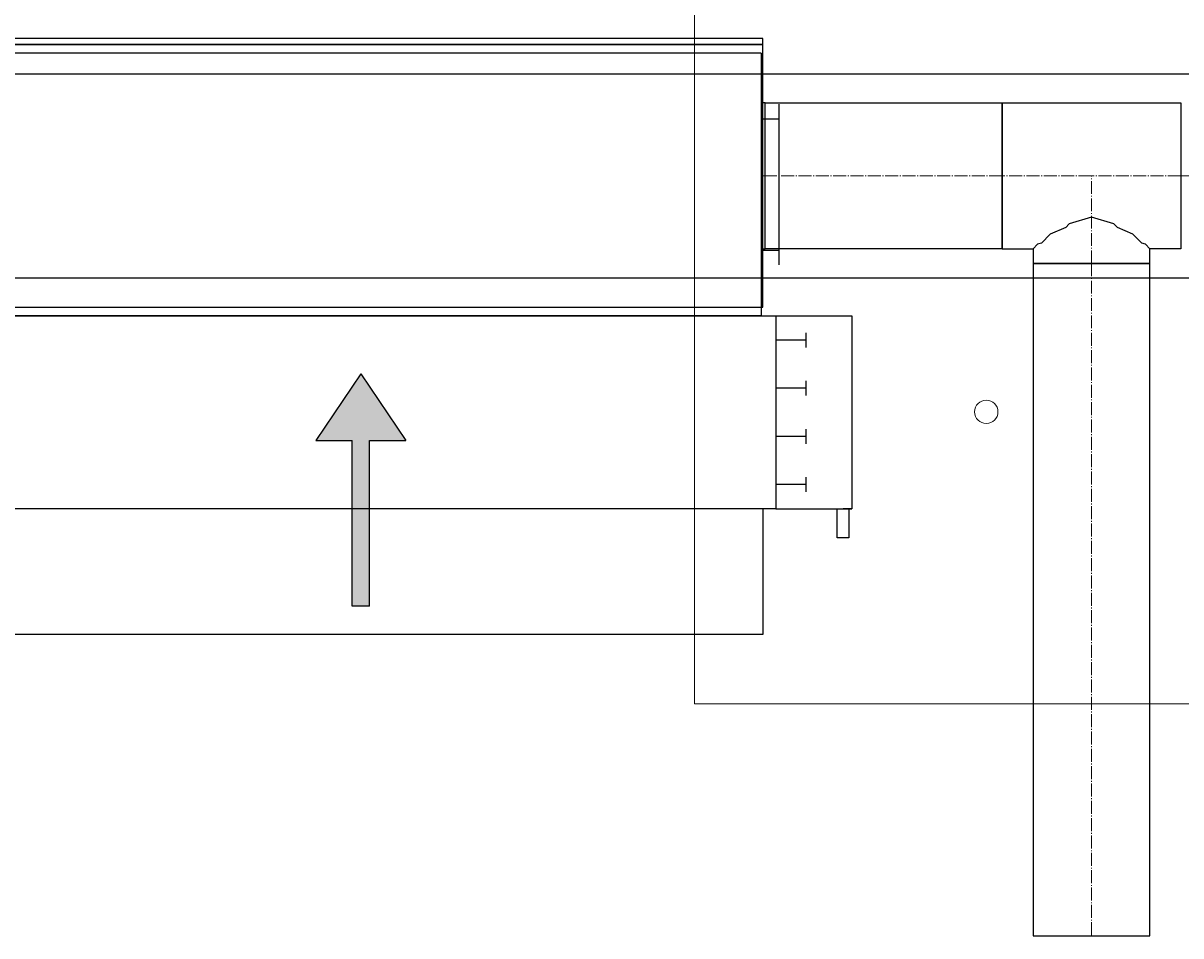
# Model space of a CAD drawing. Header units: centimetres. Extents: x -228435 to 46820, y -89367 to 152985.
# Tile 105 of 256: x -17090 to -15107, y 20203 to 21766. Entities that reach past the tile are written whole.
import ezdxf

# ---------------------------------------------------------------- set-up
doc = ezdxf.new("R2010")
doc.units = ezdxf.units.CM
doc.header["$LTSCALE"] = 50
doc.header["$PDMODE"] = 35
doc.header["$PDSIZE"] = 0.1
for name, pattern in [('CADVENT_CENTERLINE', [9.9, 7.4, -1, 0.5, -1]), ('CADVENT_HIDDEN', [0.8, 0.25, -0.55]), ('Kondygnacja  -0_5$0$HIDDEN', [9.525, 6.35, -3.175]), ('Kondygnacja  -0_5$0$HIDDEN2', [4.7625, 3.175, -1.5875]), ('Osie rzutów$0$DASHDOT2', [12.7, 6.35, -3.175, 0, -3.175])]:
    doc.linetypes.add(name, pattern=pattern)
doc.layers.get('0').update_dxf_attribs({"color": 8})
doc.layers.get('DEFPOINTS').update_dxf_attribs({"color": 8})
for name, color, linetype in [('01-103-Went PP_poziom-0_5$0$L_Nawiew', 250, 'Continuous'), ('bgde-nawiewEXP', 250, 'Continuous'), ('bgde-nawiewHIDDEN', 250, 'Continuous'), ('bgde-wywiewSOL', 5, 'Continuous'), ('Kondygnacja  -0_5$0$ARCH_KONSTR_POWYŻEJ RZUTU', 8, 'Kondygnacja  -0_5$0$HIDDEN'), ('Kondygnacja  -0_5$0$ARCH_KONSTR_POWYŻEJ RZUTU_IST', 8, 'Kondygnacja  -0_5$0$HIDDEN2'), ('Osie rzutów$0$ARCH_INFO_OSIE_IST', 8, 'Osie rzutów$0$DASHDOT2'), ('Osie rzutów$0$ARCH_INFO_OSIE_OPISY_IST', 8, 'Continuous')]:
    doc.layers.add(name, color=color, linetype=linetype)
for name, color, linetype, lineweight in [('bgde-nawiewCEN', 7, 'Continuous', 13), ('Kondygnacja  -0_5$0$ARCH_INFO_WYMIARY', 8, 'Continuous', 9), ('SU Lampy kwadratowe  -05$0$ARCH_SUFITY_PODWIESZANE', 8, 'Continuous', 9)]:
    doc.layers.add(name, color=color, linetype=linetype, lineweight=lineweight)
doc.styles.add('Kondygnacja  -0_5$0$Romans', font='Romans.shx', dxfattribs={"width": 0.7})
doc.dimstyles.new('Kondygnacja  -0_5$0$Wymiary 1-100', dxfattribs={"dimtxt": 12, "dimasz": 10, "dimexe": 5, "dimexo": 0, "dimgap": 4, "dimtad": 1, "dimrnd": 0.5, "dimzin": 12, "dimdsep": 46, "dimtxsty": 'Kondygnacja  -0_5$0$Romans', "dimblk": 'Kondygnacja  -0_5$0$_Oblique', "dimcen": 10, "dimdle": 10, "dimclrt": 55, "dimazin": 0, "dimtfac": 1, "dimtmove": 1, "dimatfit": 3, "dimfxl": 8, "dimfxlon": 1, "dimtolj": 1, "dimtzin": 0, "dimarcsym": 0})

# ---------------------------------------------------------------- blocks, each defined once
blk = doc.blocks.new('Osie rzutów')
at = {"layer": 'Osie rzutów$0$ARCH_INFO_OSIE_IST', "ltscale": 10}
blk.add_line((10460, 12510), (10460, 4623.26), dxfattribs=at)
blk = doc.blocks.new('SU Lampy kwadratowe  -05$0$moduł sufitu')
at = {"layer": 'SU Lampy kwadratowe  -05$0$ARCH_SUFITY_PODWIESZANE'}
blk.add_lwpolyline([(60, -60), (240, -60), (240, -240), (60, -240)], close=True, dxfattribs=at)
blk.add_circle((110, -190), 2, dxfattribs=at)
blk = doc.blocks.new('SU Lampy kwadratowe  -05')
at = {"layer": 'SU Lampy kwadratowe  -05$0$ARCH_SUFITY_PODWIESZANE'}
blk.add_blockref('SU Lampy kwadratowe  -05$0$moduł sufitu', (10460, 6800), dxfattribs=at)
blk = doc.blocks.new('Kondygnacja  -0_5$0$konstrukcja istniejąca -0.5')
at = {"layer": 'Kondygnacja  -0_5$0$ARCH_KONSTR_POWYŻEJ RZUTU_IST', "ltscale": 10}
for points in [[(9938, 6667.89), (10982, 6667.89)], [(10982, 6632.89), (9938, 6632.89)]]:
    blk.add_lwpolyline(points, dxfattribs=at)
blk = doc.blocks.new('Kondygnacja  -0_5$0$_Oblique')
at = {"color": 0, "linetype": 'ByBlock', "lineweight": -2}
blk.add_line((-0.5, -0.5), (0.5, 0.5), dxfattribs=at)
blk = doc.blocks.new('*D212')
at = {"layer": 'DEFPOINTS', "color": 0}
for p in [(-30586.3, 81900), (-30681.1, 12489.5), (9064, 12489.5)]:
    blk.add_point(p, dxfattribs=at)
at = {"layer": 'Kondygnacja  -0_5$0$ARCH_INFO_WYMIARY', "color": 0, "lineweight": -2}
for p, q in [((-30681.1, 81910), (-30681.1, 12479.5)), ((-30673.1, 81900), (-30686.1, 81900)), ((-30673.1, 12489.5), (-30686.1, 12489.5))]:
    blk.add_line(p, q, dxfattribs=at)
at = {"layer": 'Kondygnacja  -0_5$0$ARCH_INFO_WYMIARY', "color": 0, "lineweight": -2, "xscale": 10, "yscale": 10, "zscale": 10}
for p, rotation in [((-30681.1, 81900), 90), ((-30681.1, 12489.5), 270)]:
    blk.add_blockref('Kondygnacja  -0_5$0$_Oblique', p, dxfattribs=dict(at, rotation=rotation))
at = {"layer": 'Kondygnacja  -0_5$0$ARCH_INFO_WYMIARY', "color": 55, "insert": (-30691.1, 47194.8), "char_height": 12, "attachment_point": 5, "rotation": 90, "style": 'Kondygnacja  -0_5$0$Romans'}
blk.add_mtext('\\A1;69410.5', dxfattribs=at)
blk = doc.blocks.new('A$C5B3E7367')
at = {"layer": '01-103-Went PP_poziom-0_5$0$L_Nawiew'}
h = blk.add_hatch(color=256, dxfattribs=at)
h.paths.add_polyline_path([(215, 704), (215, 674), (331.7, 674), (331.7, 612.1), (445.9, 689), (331.7, 765.9), (331.7, 704)])
h.paths.add_polyline_path([(48.3, 704), (48.3, 674), (215, 674), (215, 704)])
for p, q in [((215, 1400), (215, 1530)), ((545, 1530), (215, 1530)), ((215, 1530), (215, 1515)), ((545, 1400), (545, 1530)), ((215, 1525), (165, 1525)), ((165, 1525), (165, 1505)), ((165, 1505), (215, 1505)), ((243.8, 1452), (268.8, 1452)), ((256.2, 1452), (256.2, 1400)), ((326.2, 1452), (351.2, 1452)), ((338.8, 1452), (338.8, 1400)), ((408.8, 1452), (433.8, 1452)), ((421.2, 1452), (421.2, 1400)), ((491.2, 1452), (516.2, 1452)), ((503.8, 1452), (503.8, 1400)), ((545, 1400), (215, 1400)), ((215, 1400), (215, 1378)), ((545, 0), (545, 1400)), ((0, 1378), (215, 1378)), ((0, 0), (0, 1378)), ((215, 1378), (215, 0)), ((445.9, 689), (331.7, 765.9)), ((331.7, 704), (331.7, 765.9)), ((48.3, 704), (331.7, 704)), ((48.3, 704), (48.3, 674)), ((445.9, 689), (331.7, 612.1)), ((48.3, 674), (331.7, 674)), ((331.7, 612.1), (331.7, 674)), ((215, 0), (0, 0)), ((215, 0), (545, 0))]:
    blk.add_line(p, q, dxfattribs=at)
blk = doc.blocks.new('A$C53CA46B8')
at = {"layer": 'bgde-wywiewSOL'}
for p, q in [((112.9, 511.1), (-162.1, 511.1)), ((-137.1, 481.1), (-137.1, 511.1)), ((87.9, 481.1), (87.9, 511.1)), ((200.4, 481.1), (-249.6, 481.1)), ((-249.6, 481.1), (-249.6, -878.9)), ((200.4, 481.1), (200.4, -878.9)), ((200.4, -878.9), (-249.6, -878.9)), ((-137.1, -878.9), (-137.1, -908.9)), ((87.9, -878.9), (87.9, -908.9)), ((112.9, -908.9), (-162.1, -908.9))]:
    blk.add_line(p, q, dxfattribs=at)
at = {"layer": '01-103-Went PP_poziom-0_5$0$L_Nawiew'}
blk.add_blockref('A$C5B3E7367', (-794.6, -893.9), dxfattribs=at)

msp = doc.modelspace()

# ---------------------------------------------------------------- linework, layer by layer
at = {"layer": 'bgde-nawiewCEN', "linetype": 'CADVENT_CENTERLINE', "ltscale": 0.06}
for p, q in [((-15823.132, 21504.314), (-15819.132, 21504.314)), ((-15412.751, 21504.314), (-15819.132, 21504.314)), ((-15259.751, 21504.314), (-15412.751, 21504.314)), ((-15259.751, 21354.314), (-15259.751, 21504.314)), ((-15106.751, 21504.314), (-15259.751, 21504.314)), ((-15106.751, 21504.314), (-15003.751, 21504.314)), ((-15259.751, 21354.314), (-15259.751, 20202.58))]:
    msp.add_line(p, q, dxfattribs=at)
at = {"layer": 'bgde-nawiewEXP', "linetype": 'Continuous'}
for points in [[(-17183.132, 21729.314), (-15823.132, 21729.314), (-15823.132, 21739.314), (-17183.132, 21739.314)], [(-17183.132, 21279.314), (-15823.132, 21279.314), (-15823.132, 21729.314), (-17183.132, 21729.314)], [(-15819.132, 21379.314), (-15819.132, 21629.314), (-15412.751, 21629.314), (-15412.751, 21379.314)]]:
    msp.add_lwpolyline(points, close=True, dxfattribs=at)
for points in [[(-15823.132, 21379.314), (-15819.132, 21379.314), (-15819.132, 21629.314), (-15823.132, 21629.314)], [(-15412.751, 21379.314), (-15412.751, 21629.314), (-15106.751, 21629.314), (-15106.751, 21379.314), (-15159.751, 21379.314)], [(-15412.751, 21379.314), (-15359.751, 21379.314), (-15359.751, 20202.58), (-15159.751, 20202.58), (-15159.751, 21354.314), (-15359.751, 21354.314), (-15359.751, 21354.314), (-15159.751, 21354.314), (-15159.751, 21379.314), (-15167.363, 21386.926), (-15173.756, 21388.829), (-15189.041, 21404.114), (-15215.497, 21415.926), (-15221.483, 21421.911), (-15259.751, 21433.304), (-15298.02, 21421.911), (-15304.005, 21415.926), (-15330.462, 21404.114), (-15345.747, 21388.829), (-15352.139, 21386.926), (-15359.751, 21379.314)]]:
    msp.add_lwpolyline(points, dxfattribs=at)
at = {"layer": 'bgde-nawiewHIDDEN', "linetype": 'CADVENT_HIDDEN'}
msp.add_lwpolyline([(-15823.132, 21379.314), (-15823.132, 21629.314)], dxfattribs=at)

# ---------------------------------------------------------------- block references
at = {"layer": '01-103-Went PP_poziom-0_5$0$L_Nawiew', "xscale": -1, "rotation": 270}
msp.add_blockref('A$C53CA46B8', (-16306.559, 21513.761, 210.499), dxfattribs=at)
at = {"layer": 'Kondygnacja  -0_5$0$ARCH_KONSTR_POWYŻEJ RZUTU', "xscale": 10, "yscale": 10, "zscale": 10}
msp.add_blockref('Kondygnacja  -0_5$0$konstrukcja istniejąca -0.5', (-121140, -45000), dxfattribs=at)
at = {"layer": 'Osie rzutów$0$ARCH_INFO_OSIE_OPISY_IST', "xscale": 10, "yscale": 10, "zscale": 10}
msp.add_blockref('Osie rzutów', (-121140, -45000), dxfattribs=at)
at = {"layer": 'SU Lampy kwadratowe  -05$0$ARCH_SUFITY_PODWIESZANE', "xscale": 10, "yscale": 10, "zscale": 10}
msp.add_blockref('SU Lampy kwadratowe  -05', (-121140, -45000), dxfattribs=at)

# ---------------------------------------------------------------- dimensions: what is measured, and where the dimension line sits
at = {"layer": 'Kondygnacja  -0_5$0$ARCH_INFO_WYMIARY'}
dim = msp.add_linear_dim(base=(-30681.114, 12489.5), p1=(-30586.301, 81900), p2=(9064, 12489.5), angle=90, dimstyle='Kondygnacja  -0_5$0$Wymiary 1-100', dxfattribs=at)
dim.commit()
dim.dimension.update_dxf_attribs({"geometry": '*D212', "text_midpoint": (-30691.114, 47194.75)})

doc.saveas('drawing.dxf')
